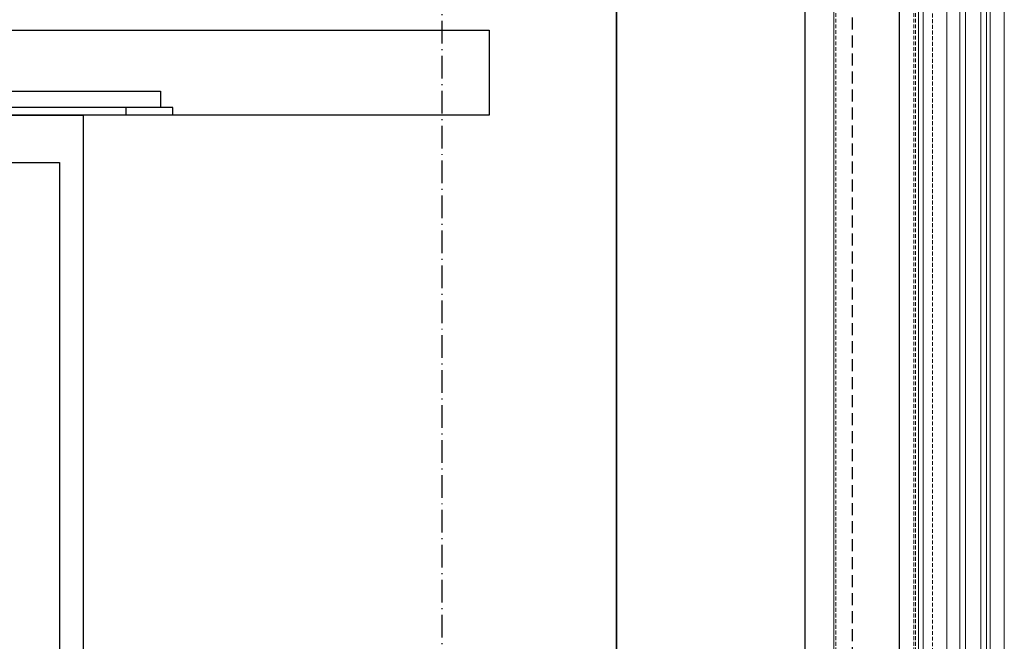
# Model space of a CAD drawing. Header units: millimetres. Extents: x -33628 to -373, y -3399 to 2697.
# Tile 71 of 99: x -23511 to -23407, y -3118 to -3052. Entities that reach past the tile are written whole.
import ezdxf

# ---------------------------------------------------------------- set-up
doc = ezdxf.new("R2010")
doc.units = ezdxf.units.MM
doc.header["$LTSCALE"] = 0.2
doc.header["$MEASUREMENT"] = 0
for name, pattern in [('$0$HIDDENX2', [19.05, 12.7, -6.35]), ('$0$ICAD_ISO10W100', [18.5, 12, -3, 0.5, -3]), ('$1$HIDDEN2', [30, 20, -10])]:
    doc.linetypes.add(name, pattern=pattern)
doc.layers.add('$0$_pomoc', color=15, linetype='Continuous', plot=False)
doc.layers.add('$0$A-widok', color=41, linetype='Continuous')
doc.layers.add('$0$A-winda', color=12, linetype='Continuous')
for name, color, linetype, lineweight in [('$1$_MB_hidden_0.09', 125, '$1$HIDDEN2', 9), ('_MB_szklo_0.15', 142, 'Continuous', 15), ('_MB_widokowa_0.15', 153, 'Continuous', 15)]:
    doc.layers.add(name, color=color, linetype=linetype, lineweight=lineweight)

# ---------------------------------------------------------------- blocks, each defined once
blk = doc.blocks.new('*U280')
at = {"layer": '$1$_MB_hidden_0.09'}
for p, q in [((1730, 96.8), (25.5, 96.8)), ((1730, 12.4), (10.5, 12.4)), ((1730, 14.4), (25.5, 14.4))]:
    blk.add_line(p, q, dxfattribs=at)
at = {"layer": '$1$_MB_hidden_0.09', "elevation": 0}
blk.add_lwpolyline([(10.5, 9.4), (10.5, -5.6), (1730, -5.6)], dxfattribs=at)
at = {"layer": '_MB_widokowa_0.15', "elevation": 0}
blk.add_lwpolyline([(1730, 9.4), (10.5, 9.4), (10.5, 14.4), (25.5, 14.4), (25.5, 98.9), (1730, 98.9)], dxfattribs=at)
at = {"layer": '_MB_widokowa_0.15'}
blk.add_lwpolyline([(1730, -81.6), (26, -81.6), (26, -66.6), (1730, -66.6)], dxfattribs=at)
blk = doc.blocks.new('szyb-szkło_150-piętro2')
at = {"layer": '$0$_pomoc', "transparency": 33554679}
blk.add_lwpolyline([(375, 0), (0, 0), (0, -289), (375, -289)], dxfattribs=at)
at = {"layer": '$0$_pomoc', "linetype": '$0$HIDDENX2', "ltscale": 0.5, "transparency": 33554679}
blk.add_lwpolyline([(5, -284), (375, -284), (375, -5), (5, -5)], close=True, dxfattribs=at)
at = {"layer": '$0$A-widok', "transparency": 33554679}
for points in [[(30, -30), (30, -259), (350, -259), (350, -30)], [(350, -259), (200, -259), (200, -278.998), (350, -279)]]:
    blk.add_lwpolyline(points, close=True, dxfattribs=at)
at = {"layer": '$0$A-winda'}
for p, q in [((334.5, -60.5), (334.5, -245.5)), ((328.027, -68.055), (328.027, -210.707)), ((325.5, -245.5), (325.5, -72)), ((326.327, -210.707), (326.327, -72)), ((326.327, -210.461), (326.327, -205.461)), ((326.327, -207), (325.5, -207)), ((326.327, -212), (326.327, -207)), ((328.027, -210.707), (326.327, -210.707)), ((325.5, -212), (326.327, -212)), ((334.5, -245.5), (325.5, -245.5))]:
    blk.add_line(p, q, dxfattribs=at)
at = {"layer": '$0$A-winda', "color": 8, "linetype": '$0$ICAD_ISO10W100'}
blk.add_line((357.682, -240.5), (15.707, -240.5), dxfattribs=at)
at = {"layer": '$0$A-winda'}
for points in [[(325.5, -63), (325.5, -202.5), (55.5, -202.5), (55.5, -47.5)], [(320.5, -183), (320.5, -200), (60.5, -200), (60.5, -200)]]:
    blk.add_lwpolyline(points, dxfattribs=at)
at = {"layer": '_MB_szklo_0.15', "transparency": 33554679}
for p, q in [((358.6, -291.5), (196.903, -291.5)), ((358.6, -294), (196.903, -294)), ((358.597, -295.4), (196.9, -295.4)), ((358.597, -296), (196.9, -296)), ((196.903, -297.6), (358.6, -297.6)), ((196.903, -298.2), (358.6, -298.2))]:
    blk.add_line(p, q, dxfattribs=at)
at = {"xscale": -0.1, "yscale": 0.1, "zscale": 0.1}
blk.add_blockref('*U280', (365.5, -291.94), dxfattribs=at)

msp = doc.modelspace()

# ---------------------------------------------------------------- block references
at = {"rotation": 90}
msp.add_blockref('szyb-szkło_150-piętro2', (-23707.27, -3387.57), dxfattribs=at)

doc.saveas('drawing.dxf')
